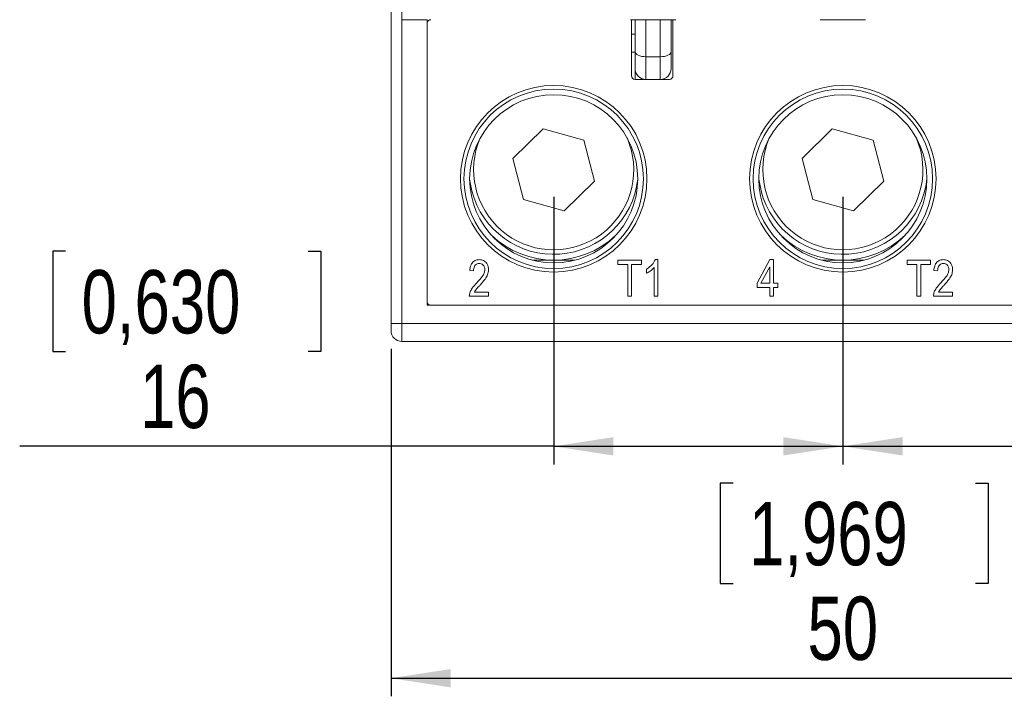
# Model space of a CAD drawing. Header units: millimetres. Extents: x 0 to 420, y 0 to 297.
# Tile 9 of 21: x 88 to 142, y 161 to 198. Entities that reach past the tile are written whole.
import ezdxf

# ---------------------------------------------------------------- set-up
doc = ezdxf.new("R2010")
doc.units = ezdxf.units.MM
doc.layers.add('COTA', color=7, linetype='Continuous')
doc.styles.add('SLDTEXTSTYLE3', font='TXT', dxfattribs={"width": 0.75})
doc.dimstyles.new('SLDDIMSTYLE0', dxfattribs={"dimtxt": 3.5, "dimasz": 3.302, "dimexe": 0, "dimexo": 0.0625, "dimgap": 0.875, "dimtad": 1, "dimdec": 1, "dimrnd": 1e-09, "dimzin": 12, "dimdsep": 46, "dimtxsty": 'SLDTEXTSTYLE3', "dimsah": 1, "dimcen": 0.09, "dimadec": 0, "dimazin": 3, "dimtfac": 1, "dimtdec": 1, "dimtofl": 0, "dimtmove": 0, "dimatfit": 3, "dimfxl": 0, "dimfrac": 2, "dimtolj": 1, "dimtzin": 12, "dimarcsym": 0})

# ---------------------------------------------------------------- blocks, each defined once
blk = doc.blocks.new('_D')
at = {"layer": 'COTA'}
for p, q in [((108.131, 180.212), (108.131, 160.984)), ((158.131, 180.212), (158.131, 160.984)), ((127.052, 172.777), (126.341, 172.777)), ((126.341, 172.777), (126.341, 167.22)), ((140.466, 172.777), (141.177, 172.777)), ((141.177, 172.777), (141.177, 167.22)), ((126.341, 167.22), (127.052, 167.22)), ((141.177, 167.22), (140.466, 167.22)), ((108.131, 161.984), (158.131, 161.984))]:
    blk.add_line(p, q, dxfattribs=at)
for points in [[(108.131, 161.984), (111.433, 161.476), (111.433, 162.492)], [(158.131, 161.984), (154.829, 162.492), (154.829, 161.476)]]:
    blk.add_solid(points, dxfattribs=at)
at = {"layer": 'COTA', "char_height": 3.5, "attachment_point": 1, "style": 'SLDTEXTSTYLE3'}
for s, insert in [('1,969', (127.94, 171.732)), ('50', (131.173, 166.496))]:
    blk.add_mtext(s, dxfattribs=dict(at, insert=insert))
blk = doc.blocks.new('_D_1')
at = {"layer": 'COTA'}
for p, q in [((117.131, 188.612), (117.131, 173.812)), ((133.131, 188.612), (133.131, 173.812)), ((90.124, 185.605), (89.413, 185.605)), ((89.413, 185.605), (89.413, 180.049)), ((103.538, 185.605), (104.249, 185.605)), ((104.249, 185.605), (104.249, 180.049)), ((89.413, 180.049), (90.124, 180.049)), ((104.249, 180.049), (103.538, 180.049)), ((117.131, 174.812), (87.586, 174.812)), ((117.131, 174.812), (133.131, 174.812))]:
    blk.add_line(p, q, dxfattribs=at)
for points in [[(117.131, 174.812), (120.433, 174.304), (120.433, 175.32)], [(133.131, 174.812), (129.829, 175.32), (129.829, 174.304)]]:
    blk.add_solid(points, dxfattribs=at)
at = {"layer": 'COTA', "char_height": 3.5, "attachment_point": 1, "style": 'SLDTEXTSTYLE3'}
for s, insert in [('0,630', (91.012, 184.561)), ('16', (94.245, 179.324))]:
    blk.add_mtext(s, dxfattribs=dict(at, insert=insert))
blk = doc.blocks.new('_D_2')
at = {"layer": 'COTA'}
for p, q in [((133.131, 188.612), (133.131, 173.812)), ((149.131, 188.612), (149.131, 173.812)), ((164.053, 185.605), (163.342, 185.605)), ((163.342, 185.605), (163.342, 180.049)), ((177.468, 185.605), (178.179, 185.605)), ((178.179, 185.605), (178.179, 180.049)), ((163.342, 180.049), (164.053, 180.049)), ((178.179, 180.049), (177.468, 180.049)), ((133.131, 174.812), (149.131, 174.812)), ((149.131, 174.812), (180.005, 174.812))]:
    blk.add_line(p, q, dxfattribs=at)
for points in [[(133.131, 174.812), (136.433, 174.304), (136.433, 175.32)], [(149.131, 174.812), (145.829, 175.32), (145.829, 174.304)]]:
    blk.add_solid(points, dxfattribs=at)
at = {"layer": 'COTA', "char_height": 3.5, "attachment_point": 1, "style": 'SLDTEXTSTYLE3'}
for s, insert in [('0,630', (164.942, 184.561)), ('16', (168.174, 179.324))]:
    blk.add_mtext(s, dxfattribs=dict(at, insert=insert))

msp = doc.modelspace()

# ---------------------------------------------------------------- linework, layer by layer
at = {"color": 7, "linetype": 'Continuous', "lineweight": 15}
for p, q in [((108.731, 202.412), (108.731, 198.412)), ((108.131, 181.612), (108.131, 199.012)), ((108.731, 198.412), (110.131, 198.412)), ((108.731, 198.412), (108.731, 181.612)), ((110.131, 198.412), (110.131, 182.612)), ((121.374, 198.412), (122.231, 198.412)), ((121.431, 195.312), (121.431, 198.412)), ((121.631, 196.662), (121.631, 198.412)), ((123.031, 198.412), (122.231, 198.412)), ((122.231, 198.412), (122.231, 196.362)), ((123.031, 198.412), (123.888, 198.412)), ((123.031, 196.362), (123.031, 198.412)), ((123.631, 198.412), (123.631, 196.662)), ((123.731, 198.412), (123.731, 195.312)), ((131.874, 198.412), (134.388, 198.412)), ((110.131, 198.212), (110.131, 182.812)), ((121.431, 197.612), (121.631, 197.612)), ((121.631, 195.712), (121.631, 196.662)), ((123.631, 195.712), (123.631, 196.662)), ((121.631, 196.612), (121.431, 196.612)), ((123.031, 196.362), (122.231, 196.362)), ((122.231, 195.112), (122.231, 196.362)), ((123.031, 195.112), (123.031, 196.362)), ((121.631, 195.712), (121.631, 195.112)), ((122.231, 195.112), (121.631, 195.112)), ((123.031, 195.112), (122.231, 195.112)), ((123.531, 195.112), (123.031, 195.112)), ((116.543, 192.381), (114.872, 190.738)), ((118.802, 191.755), (116.543, 192.381)), ((132.543, 192.381), (130.872, 190.738)), ((134.802, 191.755), (132.543, 192.381)), ((119.39, 189.486), (118.802, 191.755)), ((135.39, 189.486), (134.802, 191.755)), ((114.872, 190.738), (115.46, 188.468)), ((130.872, 190.738), (131.46, 188.468)), ((117.719, 187.843), (119.39, 189.486)), ((133.719, 187.843), (135.39, 189.486)), ((115.46, 188.468), (117.719, 187.843)), ((131.46, 188.468), (133.719, 187.843)), ((115.959, 185.112), (118.303, 185.112)), ((120.683, 184.878), (120.683, 185.112)), ((120.683, 185.112), (121.982, 185.112)), ((121.228, 184.878), (120.683, 184.878)), ((121.228, 183.112), (121.228, 184.878)), ((121.982, 184.878), (121.436, 184.878)), ((121.436, 184.878), (121.436, 183.112)), ((121.982, 185.112), (121.982, 184.878)), ((122.683, 183.112), (122.683, 184.696)), ((122.756, 185.138), (122.891, 185.138)), ((122.891, 185.138), (122.891, 183.112)), ((128.384, 183.839), (129.097, 185.138)), ((129.086, 184.743), (128.589, 183.839)), ((129.086, 183.839), (129.086, 184.743)), ((129.097, 185.138), (129.293, 185.138)), ((129.293, 185.138), (129.293, 183.839)), ((131.959, 185.112), (134.303, 185.112)), ((136.683, 185.112), (137.982, 185.112)), ((136.683, 184.878), (136.683, 185.112)), ((137.228, 184.878), (136.683, 184.878)), ((137.228, 183.112), (137.228, 184.878)), ((137.982, 184.878), (137.436, 184.878)), ((137.436, 184.878), (137.436, 183.112)), ((137.982, 185.112), (137.982, 184.878)), ((112.696, 184.514), (112.488, 184.54)), ((122.267, 184.385), (122.267, 184.618)), ((138.371, 184.514), (138.163, 184.54)), ((128.384, 183.605), (128.384, 183.839)), ((129.086, 183.605), (128.384, 183.605)), ((128.589, 183.839), (129.086, 183.839)), ((129.086, 183.112), (129.086, 183.605)), ((129.293, 183.839), (129.527, 183.839)), ((129.527, 183.605), (129.293, 183.605)), ((129.293, 183.605), (129.293, 183.112)), ((129.527, 183.839), (129.527, 183.605)), ((113.527, 183.112), (112.462, 183.112)), ((112.748, 183.346), (113.527, 183.346)), ((113.527, 183.346), (113.527, 183.112)), ((121.436, 183.112), (121.228, 183.112)), ((122.891, 183.112), (122.683, 183.112)), ((129.293, 183.112), (129.086, 183.112)), ((137.436, 183.112), (137.228, 183.112)), ((139.202, 183.112), (138.138, 183.112)), ((138.423, 183.346), (139.202, 183.346)), ((139.202, 183.346), (139.202, 183.112)), ((110.131, 182.612), (156.131, 182.612)), ((110.331, 182.612), (155.931, 182.612)), ((108.731, 181.612), (108.131, 181.612)), ((108.131, 181.212), (108.131, 181.612)), ((108.731, 181.612), (108.731, 180.612)), ((108.731, 181.612), (157.531, 181.612)), ((108.731, 180.612), (157.531, 180.612))]:
    msp.add_line(p, q, dxfattribs=at)
at = {"color": 8, "linetype": 'Continuous', "lineweight": 15}
for p, q in [((112.602, 188.939), (112.481, 189.593)), ((128.602, 188.939), (128.481, 189.593))]:
    msp.add_line(p, q, dxfattribs=at)
at = {"color": 7, "linetype": 'Continuous', "lineweight": 15, "flags": 128}
for points in [[(122.231, 196.362), (122.114, 196.368), (122.001, 196.385), (121.898, 196.412), (121.807, 196.45), (121.732, 196.495), (121.677, 196.547), (121.643, 196.603), (121.631, 196.662)], [(123.631, 196.662), (123.619, 196.603), (123.585, 196.547), (123.53, 196.495), (123.455, 196.45), (123.364, 196.412), (123.261, 196.385), (123.148, 196.368), (123.031, 196.362)]]:
    msp.add_lwpolyline(points, dxfattribs=at)
at = {"color": 8, "linetype": 'Continuous', "lineweight": 15, "flags": 128}
for points in [[(121.419, 191.222), (121.206, 191.849), (121.2, 191.862)], [(137.419, 191.222), (137.206, 191.849), (137.2, 191.862)]]:
    msp.add_lwpolyline(points, dxfattribs=at)
at = {"color": 7, "linetype": 'Continuous', "lineweight": 15}
for centre, radius in [((117.131, 189.612), 5.159), ((117.131, 189.612), 4.964), ((133.131, 189.612), 5.159), ((133.131, 189.612), 4.964), ((117.131, 189.612), 4.65), ((133.131, 189.612), 4.65)]:
    msp.add_circle(centre, radius, dxfattribs=at)
for centre, radius, start, end in [((110.331, 198.212), 0.2, 90, 180), ((122.231, 195.712), 0.6, 180, 270), ((123.031, 195.712), 0.6, 270, 0), ((121.631, 195.312), 0.2, 180, 270), ((123.531, 195.312), 0.2, 270, 0), ((117.131, 190.112), 5, 226.5105, 313.4895), ((133.131, 190.112), 5, 226.5105, 313.4895), ((110.331, 182.812), 0.2, 180, 270), ((108.731, 181.212), 0.6, 180, 270)]:
    msp.add_arc(centre, radius, start, end, dxfattribs=at)
at = {"color": 8, "linetype": 'Continuous', "lineweight": 15}
for centre, radius, start, end in [((117.131, 190.112), 4.43, 156.7281, 14.5162), ((133.131, 190.112), 4.43, 156.7281, 14.5162), ((117.131, 190.112), 4.679, 194.5162, 353.6399), ((133.131, 190.112), 4.679, 194.5162, 353.6399)]:
    msp.add_arc(centre, radius, start, end, dxfattribs=at)
at = {"color": 7, "linetype": 'Continuous', "lineweight": 15}
for points, knots in [([(112.488, 184.54), (112.498, 184.624), (112.518, 184.79), (112.637, 184.999), (112.823, 185.122), (112.955, 185.132), (113.021, 185.138)], [0, 0, 0, 0, 0.28092, 0.560105, 0.779774, 1, 1, 1, 1]), ([(113.013, 184.93), (112.976, 184.927), (112.903, 184.92), (112.809, 184.857), (112.711, 184.728), (112.702, 184.602), (112.696, 184.514)], [0, 0, 0, 0, 0.186999, 0.373859, 0.561031, 1, 1, 1, 1]), ([(113.319, 184.581), (113.316, 184.63), (113.308, 184.728), (113.231, 184.844), (113.128, 184.918), (113.051, 184.926), (113.013, 184.93)], [0, 0, 0, 0, 0.2804253, 0.5599428, 0.7799288, 1, 1, 1, 1]), ([(113.021, 185.138), (113.101, 185.131), (113.262, 185.116), (113.426, 184.95), (113.513, 184.764), (113.522, 184.64), (113.527, 184.577)], [0, 0, 0, 0, 0.279693, 0.558261, 0.779102, 1, 1, 1, 1]), ([(122.267, 184.618), (122.381, 184.695), (122.584, 184.832), (122.703, 185.044), (122.756, 185.138)], [0, 0, 0, 0, 0.560204, 1, 1, 1, 1]), ([(122.683, 184.696), (122.613, 184.627), (122.489, 184.504), (122.335, 184.421), (122.267, 184.385)], [0, 0, 0, 0, 0.559755, 1, 1, 1, 1]), ([(138.163, 184.54), (138.174, 184.624), (138.193, 184.79), (138.312, 184.999), (138.498, 185.122), (138.63, 185.132), (138.696, 185.138)], [0, 0, 0, 0, 0.28092, 0.560105, 0.779774, 1, 1, 1, 1]), ([(138.688, 184.93), (138.651, 184.927), (138.578, 184.92), (138.484, 184.857), (138.386, 184.728), (138.377, 184.602), (138.371, 184.514)], [0, 0, 0, 0, 0.186999, 0.373859, 0.561031, 1, 1, 1, 1]), ([(138.995, 184.581), (138.991, 184.63), (138.984, 184.728), (138.907, 184.844), (138.803, 184.918), (138.727, 184.926), (138.688, 184.93)], [0, 0, 0, 0, 0.280425, 0.559943, 0.779929, 1, 1, 1, 1]), ([(138.696, 185.138), (138.777, 185.131), (138.937, 185.116), (139.101, 184.95), (139.188, 184.764), (139.198, 184.64), (139.202, 184.577)], [0, 0, 0, 0, 0.2796935, 0.5582605, 0.779102, 1, 1, 1, 1]), ([(112.872, 183.854), (112.986, 183.971), (113.144, 184.135), (113.293, 184.39), (113.311, 184.518), (113.319, 184.581)], [0, 0, 0, 0, 0.5606052, 0.780638, 1, 1, 1, 1]), ([(113.527, 184.577), (113.517, 184.485), (113.496, 184.299), (113.312, 184.017), (113.154, 183.841), (113.057, 183.734)], [0, 0, 0, 0, 0.279141, 0.559078, 1, 1, 1, 1]), ([(138.547, 183.854), (138.661, 183.971), (138.819, 184.135), (138.968, 184.39), (138.986, 184.518), (138.995, 184.581)], [0, 0, 0, 0, 0.560605, 0.780638, 1, 1, 1, 1]), ([(139.202, 184.577), (139.192, 184.485), (139.172, 184.299), (138.988, 184.017), (138.829, 183.841), (138.732, 183.734)], [0, 0, 0, 0, 0.279141, 0.559078, 1, 1, 1, 1]), ([(112.462, 183.112), (112.473, 183.193), (112.494, 183.354), (112.644, 183.608), (112.786, 183.761), (112.872, 183.854)], [0, 0, 0, 0, 0.2789983, 0.5591533, 1, 1, 1, 1]), ([(113.057, 183.734), (113.018, 183.693), (112.955, 183.624), (112.868, 183.528), (112.799, 183.443), (112.765, 183.378), (112.748, 183.346)], [0, 0, 0, 0, 0.340053, 0.560075, 0.780078, 1, 1, 1, 1]), ([(138.138, 183.112), (138.148, 183.193), (138.169, 183.354), (138.319, 183.608), (138.461, 183.761), (138.547, 183.854)], [0, 0, 0, 0, 0.278998, 0.559153, 1, 1, 1, 1]), ([(138.732, 183.734), (138.694, 183.693), (138.63, 183.624), (138.544, 183.528), (138.475, 183.443), (138.44, 183.378), (138.423, 183.346)], [0, 0, 0, 0, 0.340053, 0.560075, 0.780078, 1, 1, 1, 1])]:
    msp.add_open_spline(points, degree=3, knots=knots, dxfattribs=at)

# ---------------------------------------------------------------- dimensions: what is measured, and where the dimension line sits
at = {"layer": 'COTA'}
for base, p1, p2, picture, middle in [((133.131, 174.812), (117.131, 189.612), (133.131, 189.612), '_D_1', (96.831, 174.812)), ((149.131, 174.812), (133.131, 189.612), (149.131, 189.612), '_D_2', (170.76, 174.812)), ((158.131, 161.984), (108.131, 181.212), (158.131, 181.212), '_D', (133.759, 161.984))]:
    dim = msp.add_linear_dim(base=base, p1=p1, p2=p2, dimstyle='SLDDIMSTYLE0', dxfattribs=at)
    dim.commit()
    dim.dimension.update_dxf_attribs({"geometry": picture, "text_midpoint": middle, "dimtype": 160})

doc.saveas('drawing.dxf')
